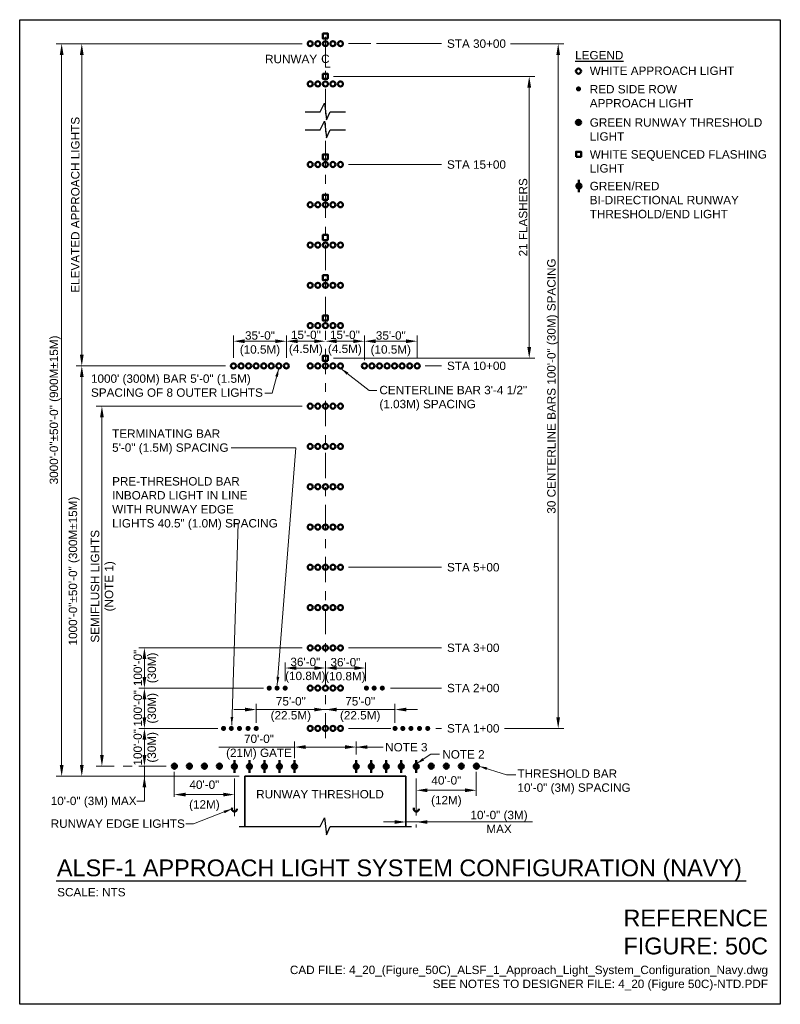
# Model space of a CAD drawing. Header units: inches. Extents: x 0 to 21.3, y 0 to 11.
# Tile 1 of 2: x 0 to 8.5, y 0 to 11. Entities that reach past the tile are written whole.
import ezdxf
from ezdxf.enums import TextEntityAlignment as Align

# ---------------------------------------------------------------- set-up
doc = ezdxf.new("R2010")
doc.units = ezdxf.units.IN
doc.header["$LTSCALE"] = 0.375
doc.header["$MEASUREMENT"] = 0
doc.header["$PDMODE"] = 3
doc.header["$PDSIZE"] = 2
doc.linetypes.add('CENTER2', pattern=[1.125, 0.75, -0.125, 0.125, -0.125])
doc.linetypes.add('HIDDEN', pattern=[0.375, 0.25, -0.125])
doc.layers.get('0').update_dxf_attribs({"linetype": 'CONTINUOUS', "lineweight": 35})
doc.layers.get('DEFPOINTS').update_dxf_attribs({"linetype": 'CONTINUOUS', "lineweight": 35})
for name, color, linetype, lineweight in [('C-RUNW-THRS', 6, 'CONTINUOUS', 35), ('E-AFLD-LITE-APPR', 203, 'CONTINUOUS', 50), ('E-AFLD-LITE-RUNW', 203, 'CONTINUOUS', 50), ('G-ANNO-DIMS', 7, 'CONTINUOUS', 0), ('G-ANNO-RDME', 5, 'CONTINUOUS', 18)]:
    doc.layers.add(name, color=color, linetype=linetype, lineweight=lineweight)
for name, color, linetype in [('G-ANNO-SYMB', 6, 'CONTINUOUS'), ('G-ANNO-TEXT', 7, 'CONTINUOUS'), ('G-ANNO-TEXT @ 1', 7, 'CONTINUOUS'), ('G-ANNO-TTLB', 7, 'CONTINUOUS')]:
    doc.layers.add(name, color=color, linetype=linetype)
doc.styles.add('00-E-TITLE-1_1', font='arial.ttf', dxfattribs={"height": 0.1875})
doc.styles.add('01-E-BLDG-1_1', font='arial.ttf', dxfattribs={"height": 0.09375})
doc.styles.add('Arial', font='arial.ttf')
doc.dimstyles.new('01-E-BLDG-1_1', dxfattribs={"dimtxt": 0.09375, "dimasz": 0.125, "dimexe": 0.0625, "dimexo": 0.0625, "dimgap": 0.0625, "dimtad": 1, "dimdec": 4, "dimzin": 3, "dimdsep": 46, "dimlunit": 4, "dimtxsty": '01-E-BLDG-1_1', "dimcen": 0.0625, "dimclrd": 1, "dimclre": 1, "dimclrt": 256, "dimazin": 0, "dimtfac": 1, "dimtdec": 4, "dimtmove": 1, "dimatfit": 3, "dimfxl": 1, "dimfrac": 2, "dimtolj": 1, "dimtzin": 3, "dimlwd": 0, "dimlwe": 0, "dimarcsym": 0})

# ---------------------------------------------------------------- blocks, each defined once
blk = doc.blocks.new('DSGN')
for p, q in [((-0.044, -0.044), (0.044, 0.044)), ((-0.044, 0.044), (0.044, -0.044))]:
    blk.add_line(p, q)
blk.add_circle((0, 0), 0.0625)
blk = doc.blocks.new('DSOTHER')
at = {"linetype": 'HIDDEN'}
blk.add_circle((0, 0), 0.0625, dxfattribs=at)
blk = doc.blocks.new('DSWT')
blk.add_circle((0, 0), 0.0625)
blk = doc.blocks.new('DSFLSH')
blk.add_lwpolyline([(-0.0625, -0.0625), (-0.0625, 0.0625), (0.0625, 0.0625), (0.0625, -0.0625)], close=True)
blk = doc.blocks.new('*X5')
at = {"color": 0}
for p, q in [((-0.06, -0.018), (-0.06, 0.018)), ((-0.057, -0.026), (-0.057, 0.026)), ((-0.054, -0.031), (-0.054, 0.031)), ((-0.051, -0.036), (-0.051, 0.036)), ((-0.048, -0.04), (-0.048, 0.04)), ((-0.045, -0.043), (-0.045, 0.043)), ((-0.042, -0.046), (-0.042, 0.046)), ((-0.039, -0.049), (-0.039, 0.049)), ((-0.036, -0.051), (-0.036, 0.051)), ((-0.033, -0.053), (-0.033, 0.053)), ((-0.03, -0.055), (-0.03, 0.055)), ((-0.027, -0.056), (-0.027, 0.056)), ((-0.024, -0.058), (-0.024, 0.058)), ((-0.021, -0.059), (-0.021, 0.059)), ((-0.018, -0.06), (-0.018, 0.06)), ((-0.015, -0.061), (-0.015, 0.061)), ((-0.012, -0.061), (-0.012, 0.061)), ((-0.009, -0.062), (-0.009, 0.062)), ((-0.006, -0.062), (-0.006, 0.062)), ((-0.003, -0.062), (-0.003, 0.062))]:
    blk.add_line(p, q, dxfattribs=at)
blk = doc.blocks.new('A$C282F6D7E')
for p, q in [((-0.042, 0.028), (0, 0.028)), ((0.028, 0.056), (0.028, 0)), ((0.028, 0.028), (0.048, 0.048)), ((0.028, 0.028), (0.048, 0.008)), ((0.056, 0.028), (0.098, 0.028))]:
    blk.add_line(p, q)
blk.add_circle((0.028, 0.028), 0.0281)
at = {"xscale": 0.45, "yscale": 0.45, "zscale": 0.45}
blk.add_blockref('*X5', (0.028, 0.028), dxfattribs=at)
blk = doc.blocks.new('*D20')
at = {"layer": 'DEFPOINTS', "color": 0, "transparency": 16777216}
for p in [(3.219, 10.732), (0.694, 7.132), (2.361, 7.132)]:
    blk.add_point(p, dxfattribs=at)
at = {"layer": 'G-ANNO-DIMS', "color": 1, "lineweight": 0, "transparency": 16777216}
for p, q in [((3.156, 10.732), (0.631, 10.732)), ((0.694, 10.607), (0.694, 7.257)), ((2.299, 7.132), (0.631, 7.132))]:
    blk.add_line(p, q, dxfattribs=at)
at = {"layer": 'G-ANNO-DIMS', "color": 1, "transparency": 16777216}
for points in [[(0.673, 10.607), (0.715, 10.607), (0.694, 10.732)], [(0.673, 7.257), (0.715, 7.257), (0.694, 7.132)]]:
    blk.add_solid(points, dxfattribs=at)
at = {"layer": 'G-ANNO-DIMS', "transparency": 16777216, "insert": (0.622, 8.932), "char_height": 0.09375, "attachment_point": 5, "rotation": 90, "style": '01-E-BLDG-1_1'}
blk.add_mtext('\\A1;ELEVATED APPROACH LIGHTS', dxfattribs=at)
blk = doc.blocks.new('*D12')
at = {"layer": 'DEFPOINTS', "color": 0, "transparency": 16777216}
for p in [(2.361, 7.132), (0.694, 2.548), (2.516, 2.548)]:
    blk.add_point(p, dxfattribs=at)
at = {"layer": 'G-ANNO-DIMS', "color": 1, "lineweight": 0, "transparency": 16777216}
for p, q in [((2.299, 7.132), (0.631, 7.132)), ((0.694, 7.007), (0.694, 2.673))]:
    blk.add_line(p, q, dxfattribs=at)
at = {"layer": 'G-ANNO-DIMS', "color": 1, "transparency": 16777216}
for points in [[(0.673, 7.007), (0.715, 7.007), (0.694, 7.132)], [(0.673, 2.673), (0.715, 2.673), (0.694, 2.548)]]:
    blk.add_solid(points, dxfattribs=at)
at = {"layer": 'G-ANNO-DIMS', "transparency": 16777216, "insert": (0.609, 4.84), "char_height": 0.09375, "attachment_point": 5, "rotation": 90, "style": '01-E-BLDG-1_1'}
blk.add_mtext('\\A1;1000\'-0"%%P50\'-0" (300M%%P15M)', dxfattribs=at)
blk = doc.blocks.new('*D13')
at = {"layer": 'DEFPOINTS', "color": 0, "transparency": 16777216}
for p in [(0.469, 10.732), (3.219, 10.732), (2.516, 2.548)]:
    blk.add_point(p, dxfattribs=at)
at = {"layer": 'G-ANNO-DIMS', "color": 1, "linetype": 'ByBlock', "lineweight": 0, "transparency": 16777216}
for p, q in [((3.156, 10.732), (0.406, 10.732)), ((2.453, 2.548), (0.406, 2.548))]:
    blk.add_line(p, q, dxfattribs=at)
at = {"layer": 'G-ANNO-DIMS', "color": 1, "lineweight": 0, "transparency": 16777216}
blk.add_line((0.469, 2.673), (0.469, 10.607), dxfattribs=at)
at = {"layer": 'G-ANNO-DIMS', "color": 1, "transparency": 16777216}
for points in [[(0.448, 10.607), (0.49, 10.607), (0.469, 10.732)], [(0.448, 2.673), (0.49, 2.673), (0.469, 2.548)]]:
    blk.add_solid(points, dxfattribs=at)
at = {"layer": 'G-ANNO-DIMS', "transparency": 16777216, "insert": (0.396, 6.64), "char_height": 0.09375, "attachment_point": 5, "rotation": 90, "style": '01-E-BLDG-1_1'}
blk.add_mtext('\\A1;3000\'-0"%%P50\'-0" (900M%%P15M)', dxfattribs=at)
blk = doc.blocks.new('*D14')
at = {"layer": 'DEFPOINTS', "color": 0, "transparency": 16777216}
for p in [(0.919, 6.682), (3.219, 6.682), (1.7, 2.66)]:
    blk.add_point(p, dxfattribs=at)
at = {"layer": 'G-ANNO-DIMS', "color": 1, "linetype": 'ByBlock', "lineweight": 0, "transparency": 16777216}
blk.add_line((3.156, 6.682), (0.856, 6.682), dxfattribs=at)
at = {"layer": 'G-ANNO-DIMS', "color": 1, "lineweight": 0, "transparency": 16777216}
blk.add_line((0.919, 2.785), (0.919, 6.557), dxfattribs=at)
at = {"layer": 'G-ANNO-DIMS', "color": 1, "linetype": 'CENTER2', "lineweight": 0, "transparency": 16777216}
blk.add_line((1.638, 2.66), (0.856, 2.66), dxfattribs=at)
at = {"layer": 'G-ANNO-DIMS', "color": 1, "transparency": 16777216}
for points in [[(0.898, 6.557), (0.94, 6.557), (0.919, 6.682)], [(0.898, 2.785), (0.94, 2.785), (0.919, 2.66)]]:
    blk.add_solid(points, dxfattribs=at)
at = {"layer": 'G-ANNO-DIMS', "transparency": 16777216, "insert": (0.934, 4.67), "char_height": 0.09375, "attachment_point": 5, "rotation": 90, "style": '01-E-BLDG-1_1'}
blk.add_mtext('\\A1;SEMIFLUSH LIGHTS\\P(NOTE 1)', dxfattribs=at)
blk = doc.blocks.new('*D15')
at = {"layer": 'DEFPOINTS', "color": 0, "transparency": 16777216}
for p in [(2.967, 3.757), (2.967, 3.546), (3.416, 3.56)]:
    blk.add_point(p, dxfattribs=at)
at = {"layer": 'G-ANNO-DIMS', "color": 1, "lineweight": 0, "transparency": 16777216}
for p, q in [((2.967, 3.609), (2.967, 3.819)), ((3.291, 3.757), (3.092, 3.757))]:
    blk.add_line(p, q, dxfattribs=at)
at = {"layer": 'G-ANNO-DIMS', "color": 1, "transparency": 16777216}
for points in [[(3.092, 3.778), (3.092, 3.736), (2.967, 3.757)], [(3.291, 3.778), (3.291, 3.736), (3.416, 3.757)]]:
    blk.add_solid(points, dxfattribs=at)
at = {"layer": 'G-ANNO-DIMS', "transparency": 16777216, "insert": (3.192, 3.733), "char_height": 0.0938, "attachment_point": 5, "style": '01-E-BLDG-1_1'}
blk.add_mtext('\\A1;36\'-0"\\P(10.8M)', dxfattribs=at)
blk = doc.blocks.new('*D16')
at = {"layer": 'DEFPOINTS', "color": 0, "transparency": 16777216}
for p in [(2.643, 3.293), (2.643, 3.082), (3.416, 3.11)]:
    blk.add_point(p, dxfattribs=at)
at = {"layer": 'G-ANNO-DIMS', "color": 1, "lineweight": 0, "transparency": 16777216}
for p, q in [((2.643, 3.145), (2.643, 3.355)), ((2.518, 3.293), (2.393, 3.293)), ((3.416, 3.293), (2.643, 3.293)), ((3.541, 3.293), (3.666, 3.293))]:
    blk.add_line(p, q, dxfattribs=at)
at = {"layer": 'G-ANNO-DIMS', "color": 1, "transparency": 16777216}
for points in [[(2.518, 3.314), (2.518, 3.272), (2.643, 3.293)], [(3.541, 3.314), (3.541, 3.272), (3.416, 3.293)]]:
    blk.add_solid(points, dxfattribs=at)
at = {"layer": 'G-ANNO-DIMS', "transparency": 16777216, "insert": (3.03, 3.293), "char_height": 0.0938, "attachment_point": 5, "style": '01-E-BLDG-1_1'}
blk.add_mtext('\\A1;75\'-0"\\P(22.5M)', dxfattribs=at)
blk = doc.blocks.new('*D17')
at = {"layer": 'DEFPOINTS', "color": 0, "transparency": 16777216}
for p in [(3.416, 3.293), (3.416, 3.11), (4.194, 3.082)]:
    blk.add_point(p, dxfattribs=at)
at = {"layer": 'G-ANNO-DIMS', "color": 1, "lineweight": 0, "transparency": 16777216}
for p, q in [((4.194, 3.145), (4.194, 3.355)), ((3.291, 3.293), (3.166, 3.293)), ((4.194, 3.293), (3.416, 3.293)), ((4.319, 3.293), (4.444, 3.293))]:
    blk.add_line(p, q, dxfattribs=at)
at = {"layer": 'G-ANNO-DIMS', "color": 1, "transparency": 16777216}
for points in [[(3.291, 3.314), (3.291, 3.272), (3.416, 3.293)], [(4.319, 3.314), (4.319, 3.272), (4.194, 3.293)]]:
    blk.add_solid(points, dxfattribs=at)
at = {"layer": 'G-ANNO-DIMS', "transparency": 16777216, "insert": (3.805, 3.293), "char_height": 0.0938, "attachment_point": 5, "style": '01-E-BLDG-1_1'}
blk.add_mtext('\\A1;75\'-0"\\P(22.5M)', dxfattribs=at)
blk = doc.blocks.new('*D18')
at = {"layer": 'DEFPOINTS', "color": 0, "transparency": 16777216}
for p in [(1.394, 2.66), (1.7, 2.66), (2.516, 2.548)]:
    blk.add_point(p, dxfattribs=at)
at = {"layer": 'G-ANNO-DIMS', "color": 1, "lineweight": 0, "transparency": 16777216}
for p, q in [((1.394, 2.785), (1.394, 2.91)), ((1.638, 2.66), (1.331, 2.66)), ((1.394, 2.548), (1.394, 2.66)), ((2.453, 2.548), (1.331, 2.548)), ((1.394, 2.423), (1.394, 2.298))]:
    blk.add_line(p, q, dxfattribs=at)
at = {"layer": 'G-ANNO-DIMS', "color": 1, "transparency": 16777216}
for points in [[(1.373, 2.785), (1.415, 2.785), (1.394, 2.66)], [(1.373, 2.423), (1.415, 2.423), (1.394, 2.548)]]:
    blk.add_solid(points, dxfattribs=at)
blk = doc.blocks.new('*D19')
at = {"layer": 'DEFPOINTS', "color": 0, "transparency": 16777216}
for p in [(5.486, 10.732), (6.018, 10.732), (5.419, 3.082)]:
    blk.add_point(p, dxfattribs=at)
at = {"layer": 'G-ANNO-DIMS', "color": 1, "lineweight": 0, "transparency": 16777216}
for p, q in [((5.486, 10.732), (6.08, 10.732)), ((6.018, 3.207), (6.018, 10.607)), ((5.419, 3.082), (6.08, 3.082))]:
    blk.add_line(p, q, dxfattribs=at)
at = {"layer": 'G-ANNO-DIMS', "color": 1, "transparency": 16777216}
for points in [[(5.997, 10.607), (6.038, 10.607), (6.018, 10.732)], [(5.997, 3.207), (6.038, 3.207), (6.018, 3.082)]]:
    blk.add_solid(points, dxfattribs=at)
at = {"layer": 'G-ANNO-DIMS', "transparency": 16777216, "insert": (5.956, 6.907), "char_height": 0.09375, "attachment_point": 5, "rotation": 90, "style": '01-E-BLDG-1_1'}
blk.add_mtext('\\A1;30 CENTERLINE BARS 100\'-0" (30M) SPACING', dxfattribs=at)
blk = doc.blocks.new('*D10')
at = {"layer": 'DEFPOINTS', "color": 0, "transparency": 16777216}
for p in [(3.444, 10.367), (5.694, 10.367), (3.444, 7.217)]:
    blk.add_point(p, dxfattribs=at)
at = {"layer": 'G-ANNO-DIMS', "color": 1, "lineweight": 0, "transparency": 16777216}
for p, q in [((3.506, 10.367), (5.757, 10.367)), ((5.694, 7.342), (5.694, 10.242)), ((3.506, 7.217), (5.757, 7.217))]:
    blk.add_line(p, q, dxfattribs=at)
at = {"layer": 'G-ANNO-DIMS', "color": 1, "transparency": 16777216}
for points in [[(5.673, 10.242), (5.715, 10.242), (5.694, 10.367)], [(5.673, 7.342), (5.715, 7.342), (5.694, 7.217)]]:
    blk.add_solid(points, dxfattribs=at)
at = {"layer": 'G-ANNO-DIMS', "transparency": 16777216, "insert": (5.626, 8.792), "char_height": 0.09375, "attachment_point": 5, "rotation": 90, "style": '01-E-BLDG-1_1'}
blk.add_mtext('\\A1;21 FLASHERS', dxfattribs=at)
blk = doc.blocks.new('*D11')
at = {"layer": 'DEFPOINTS', "color": 0, "transparency": 16777216}
for p in [(3.071, 2.874), (3.071, 2.685), (3.761, 2.728)]:
    blk.add_point(p, dxfattribs=at)
at = {"layer": 'G-ANNO-DIMS', "color": 1, "lineweight": 0, "transparency": 16777216}
for p, q in [((3.071, 2.748), (3.071, 2.936)), ((3.636, 2.874), (3.196, 2.874)), ((3.761, 2.79), (3.761, 2.936))]:
    blk.add_line(p, q, dxfattribs=at)
at = {"layer": 'G-ANNO-DIMS', "color": 1, "transparency": 16777216}
for points in [[(3.196, 2.895), (3.196, 2.853), (3.071, 2.874)], [(3.636, 2.895), (3.636, 2.853), (3.761, 2.874)]]:
    blk.add_solid(points, dxfattribs=at)
at = {"layer": 'G-ANNO-DIMS', "transparency": 16777216, "insert": (2.674, 2.874), "char_height": 0.0938, "attachment_point": 5, "style": '01-E-BLDG-1_1'}
blk.add_mtext('\\A1;70\'-0"\\P(21M) GATE', dxfattribs=at)
blk = doc.blocks.new('*D9')
at = {"layer": 'DEFPOINTS', "color": 0, "transparency": 16777216}
for p in [(3.865, 3.757), (3.416, 3.56), (3.865, 3.546)]:
    blk.add_point(p, dxfattribs=at)
at = {"layer": 'G-ANNO-DIMS', "color": 1, "lineweight": 0, "transparency": 16777216}
for p, q in [((3.541, 3.757), (3.74, 3.757)), ((3.865, 3.609), (3.865, 3.819))]:
    blk.add_line(p, q, dxfattribs=at)
at = {"layer": 'G-ANNO-DIMS', "color": 1, "transparency": 16777216}
for points in [[(3.541, 3.778), (3.541, 3.736), (3.416, 3.757)], [(3.74, 3.778), (3.74, 3.736), (3.865, 3.757)]]:
    blk.add_solid(points, dxfattribs=at)
at = {"layer": 'G-ANNO-DIMS', "transparency": 16777216, "insert": (3.64, 3.73), "char_height": 0.0938, "attachment_point": 5, "style": '01-E-BLDG-1_1'}
blk.add_mtext('\\A1;36\'-0"\\P(10.8M)', dxfattribs=at)
blk = doc.blocks.new('CNTLIN')
at = {"color": 0, "linetype": 'Continuous', "style": 'Arial'}
for s, p in [('C', (0, 0)), ('L', (0.022, -0.052))]:
    blk.add_text(s, height=0.0938, dxfattribs=at).set_placement(p, align=Align.MIDDLE_CENTER)
blk = doc.blocks.new('BREAK')
at = {"color": 0, "linetype": 'Continuous', "flags": 128}
blk.add_lwpolyline([(0, 0), (0.046625, 0.097375), (0.069125, -0.090125), (0.112375, 0)], dxfattribs=at)
blk = doc.blocks.new('*D21')
at = {"layer": 'DEFPOINTS', "color": 0, "transparency": 16777216}
for p in [(5.103, 2.66), (4.432, 2.587), (4.432, 2.391)]:
    blk.add_point(p, dxfattribs=at)
at = {"layer": 'G-ANNO-DIMS', "color": 1, "linetype": 'CENTER2', "lineweight": 0, "transparency": 16777216}
for p, q in [((5.103, 2.598), (5.103, 2.328)), ((4.432, 2.524), (4.432, 2.328))]:
    blk.add_line(p, q, dxfattribs=at)
at = {"layer": 'G-ANNO-DIMS', "color": 1, "lineweight": 0, "transparency": 16777216}
blk.add_line((4.978, 2.391), (4.557, 2.391), dxfattribs=at)
at = {"layer": 'G-ANNO-DIMS', "color": 1, "transparency": 16777216}
for points in [[(4.557, 2.412), (4.557, 2.37), (4.432, 2.391)], [(4.978, 2.412), (4.978, 2.37), (5.103, 2.391)]]:
    blk.add_solid(points, dxfattribs=at)
at = {"layer": 'G-ANNO-DIMS', "transparency": 16777216, "char_height": 0.0938, "attachment_point": 5, "style": '01-E-BLDG-1_1'}
for s, insert in [('\\A1;40\'-0"', (4.768, 2.501)), ('\\A1;(12M)', (4.768, 2.267))]:
    blk.add_mtext(s, dxfattribs=dict(at, insert=insert))
blk = doc.blocks.new('*D22')
at = {"layer": 'DEFPOINTS', "color": 0, "transparency": 16777216}
for p in [(4.432, 2.453), (4.316, 2.037), (4.316, 1.985)]:
    blk.add_point(p, dxfattribs=at)
at = {"layer": 'G-ANNO-DIMS', "color": 1, "linetype": 'CENTER2', "lineweight": 0, "transparency": 16777216}
blk.add_line((4.432, 2.391), (4.432, 1.974), dxfattribs=at)
at = {"layer": 'G-ANNO-DIMS', "color": 1, "lineweight": 0, "transparency": 16777216}
for p, q in [((4.191, 2.037), (4.066, 2.037)), ((4.432, 2.037), (4.316, 2.037)), ((4.432, 2.037), (4.316, 2.037)), ((5.73, 2.037), (4.432, 2.037)), ((4.557, 2.037), (4.682, 2.037))]:
    blk.add_line(p, q, dxfattribs=at)
at = {"layer": 'G-ANNO-DIMS', "color": 1, "transparency": 16777216}
for points in [[(4.191, 2.057), (4.191, 2.016), (4.316, 2.037)], [(4.557, 2.057), (4.557, 2.016), (4.432, 2.037)]]:
    blk.add_solid(points, dxfattribs=at)
at = {"layer": 'G-ANNO-DIMS', "transparency": 16777216, "insert": (5.357, 2.037), "char_height": 0.09375, "attachment_point": 5, "style": '01-E-BLDG-1_1'}
blk.add_mtext('\\A1;10\'-0" (3M)\\PMAX', dxfattribs=at)
blk = doc.blocks.new('*D23')
at = {"layer": 'DEFPOINTS', "color": 0, "transparency": 16777216}
for p in [(1.728, 2.66), (2.4, 2.587), (1.728, 2.343)]:
    blk.add_point(p, dxfattribs=at)
at = {"layer": 'G-ANNO-DIMS', "color": 1, "linetype": 'CENTER2', "lineweight": 0, "transparency": 16777216}
for p, q in [((1.728, 2.598), (1.728, 2.28)), ((2.4, 2.524), (2.4, 2.28))]:
    blk.add_line(p, q, dxfattribs=at)
at = {"layer": 'G-ANNO-DIMS', "color": 1, "lineweight": 0, "transparency": 16777216}
blk.add_line((2.275, 2.343), (1.853, 2.343), dxfattribs=at)
at = {"layer": 'G-ANNO-DIMS', "color": 1, "transparency": 16777216}
for points in [[(1.853, 2.364), (1.853, 2.322), (1.728, 2.343)], [(2.275, 2.364), (2.275, 2.322), (2.4, 2.343)]]:
    blk.add_solid(points, dxfattribs=at)
at = {"layer": 'G-ANNO-DIMS', "transparency": 16777216, "char_height": 0.0938, "attachment_point": 5, "style": '01-E-BLDG-1_1'}
for s, insert in [('\\A1;40\'-0"', (2.064, 2.453)), ('\\A1;(12M)', (2.064, 2.219))]:
    blk.add_mtext(s, dxfattribs=dict(at, insert=insert))
blk = doc.blocks.new('*D25')
at = {"layer": 'DEFPOINTS', "color": 0, "transparency": 16777216}
for p in [(1.394, 3.082), (2.278, 3.082), (1.7, 2.66)]:
    blk.add_point(p, dxfattribs=at)
at = {"layer": 'G-ANNO-DIMS', "color": 1, "lineweight": 0, "transparency": 16777216}
for p, q in [((2.216, 3.082), (1.331, 3.082)), ((1.394, 2.785), (1.394, 2.957))]:
    blk.add_line(p, q, dxfattribs=at)
at = {"layer": 'G-ANNO-DIMS', "color": 1, "transparency": 16777216}
for points in [[(1.373, 2.957), (1.415, 2.957), (1.394, 3.082)], [(1.373, 2.785), (1.415, 2.785), (1.394, 2.66)]]:
    blk.add_solid(points, dxfattribs=at)
at = {"layer": 'G-ANNO-DIMS', "transparency": 16777216, "insert": (1.411, 2.871), "char_height": 0.09375, "attachment_point": 5, "rotation": 90, "style": '01-E-BLDG-1_1'}
blk.add_mtext('\\A1;100\'-0"\\P(30M)', dxfattribs=at)
blk = doc.blocks.new('*D26')
at = {"layer": 'DEFPOINTS', "color": 0, "transparency": 16777216}
for p in [(1.394, 3.532), (2.789, 3.532), (2.278, 3.082)]:
    blk.add_point(p, dxfattribs=at)
at = {"layer": 'G-ANNO-DIMS', "color": 1, "lineweight": 0, "transparency": 16777216}
for p, q in [((2.726, 3.532), (1.331, 3.532)), ((1.394, 3.207), (1.394, 3.407))]:
    blk.add_line(p, q, dxfattribs=at)
at = {"layer": 'G-ANNO-DIMS', "color": 1, "transparency": 16777216}
for points in [[(1.373, 3.407), (1.415, 3.407), (1.394, 3.532)], [(1.373, 3.207), (1.415, 3.207), (1.394, 3.082)]]:
    blk.add_solid(points, dxfattribs=at)
at = {"layer": 'G-ANNO-DIMS', "transparency": 16777216, "insert": (1.412, 3.307), "char_height": 0.09375, "attachment_point": 5, "rotation": 90, "style": '01-E-BLDG-1_1'}
blk.add_mtext('\\A1;100\'-0"\\P(30M)', dxfattribs=at)
blk = doc.blocks.new('*D27')
at = {"layer": 'DEFPOINTS', "color": 0, "transparency": 16777216}
for p in [(1.394, 3.982), (3.219, 3.982), (2.789, 3.532)]:
    blk.add_point(p, dxfattribs=at)
at = {"layer": 'G-ANNO-DIMS', "color": 1, "lineweight": 0, "transparency": 16777216}
for p, q in [((3.156, 3.982), (1.331, 3.982)), ((1.394, 3.657), (1.394, 3.857))]:
    blk.add_line(p, q, dxfattribs=at)
at = {"layer": 'G-ANNO-DIMS', "color": 1, "transparency": 16777216}
for points in [[(1.373, 3.857), (1.415, 3.857), (1.394, 3.982)], [(1.373, 3.657), (1.415, 3.657), (1.394, 3.532)]]:
    blk.add_solid(points, dxfattribs=at)
at = {"layer": 'G-ANNO-DIMS', "transparency": 16777216, "insert": (1.412, 3.758), "char_height": 0.09375, "attachment_point": 5, "rotation": 90, "style": '01-E-BLDG-1_1'}
blk.add_mtext('\\A1;100\'-0"\\P(30M)', dxfattribs=at)
blk = doc.blocks.new('*D28')
at = {"layer": 'DEFPOINTS', "color": 0, "transparency": 16777216}
for p in [(2.98, 7.408), (2.389, 7.16), (2.98, 7.16)]:
    blk.add_point(p, dxfattribs=at)
at = {"layer": 'G-ANNO-DIMS', "color": 1, "lineweight": 0, "transparency": 16777216}
for p, q in [((2.389, 7.223), (2.389, 7.47)), ((2.514, 7.408), (2.855, 7.408)), ((2.98, 7.223), (2.98, 7.47))]:
    blk.add_line(p, q, dxfattribs=at)
at = {"layer": 'G-ANNO-DIMS', "color": 1, "transparency": 16777216}
for points in [[(2.514, 7.429), (2.514, 7.387), (2.389, 7.408)], [(2.855, 7.429), (2.855, 7.387), (2.98, 7.408)]]:
    blk.add_solid(points, dxfattribs=at)
at = {"layer": 'G-ANNO-DIMS', "transparency": 16777216, "insert": (2.685, 7.38), "char_height": 0.0938, "attachment_point": 5, "style": '01-E-BLDG-1_1'}
blk.add_mtext('\\A1;35\'-0"\\P(10.5M)', dxfattribs=at)
blk = doc.blocks.new('*D29')
at = {"layer": 'DEFPOINTS', "color": 0, "transparency": 16777216}
for p in [(3.416, 7.408), (2.98, 7.16), (3.416, 7.245)]:
    blk.add_point(p, dxfattribs=at)
at = {"layer": 'G-ANNO-DIMS', "color": 1, "lineweight": 0, "transparency": 16777216}
for p, q in [((2.98, 7.223), (2.98, 7.47)), ((3.105, 7.408), (3.291, 7.408))]:
    blk.add_line(p, q, dxfattribs=at)
at = {"layer": 'G-ANNO-DIMS', "color": 1, "transparency": 16777216}
for points in [[(3.105, 7.429), (3.105, 7.387), (2.98, 7.408)], [(3.291, 7.429), (3.291, 7.387), (3.416, 7.408)]]:
    blk.add_solid(points, dxfattribs=at)
at = {"layer": 'G-ANNO-DIMS', "transparency": 16777216, "insert": (3.198, 7.387), "char_height": 0.0938, "attachment_point": 5, "style": '01-E-BLDG-1_1'}
blk.add_mtext('\\A1;15\'-0"\\P(4.5M)', dxfattribs=at)
blk = doc.blocks.new('*D30')
at = {"layer": 'DEFPOINTS', "color": 0, "transparency": 16777216}
for p in [(3.852, 7.408), (3.416, 7.16), (3.852, 7.135)]:
    blk.add_point(p, dxfattribs=at)
at = {"layer": 'G-ANNO-DIMS', "color": 1, "lineweight": 0, "transparency": 16777216}
for p, q in [((3.541, 7.408), (3.727, 7.408)), ((3.852, 7.197), (3.852, 7.47))]:
    blk.add_line(p, q, dxfattribs=at)
at = {"layer": 'G-ANNO-DIMS', "color": 1, "transparency": 16777216}
for points in [[(3.541, 7.429), (3.541, 7.387), (3.416, 7.408)], [(3.727, 7.429), (3.727, 7.387), (3.852, 7.408)]]:
    blk.add_solid(points, dxfattribs=at)
at = {"layer": 'G-ANNO-DIMS', "transparency": 16777216, "insert": (3.634, 7.387), "char_height": 0.0938, "attachment_point": 5, "style": '01-E-BLDG-1_1'}
blk.add_mtext('\\A1;15\'-0"\\P(4.5M)', dxfattribs=at)
blk = doc.blocks.new('*D31')
at = {"layer": 'DEFPOINTS', "color": 0, "transparency": 16777216}
for p in [(4.442, 7.408), (3.852, 7.16), (4.442, 7.16)]:
    blk.add_point(p, dxfattribs=at)
at = {"layer": 'G-ANNO-DIMS', "color": 1, "lineweight": 0, "transparency": 16777216}
for p, q in [((3.852, 7.223), (3.852, 7.47)), ((3.977, 7.408), (4.317, 7.408)), ((4.442, 7.223), (4.442, 7.47))]:
    blk.add_line(p, q, dxfattribs=at)
at = {"layer": 'G-ANNO-DIMS', "color": 1, "transparency": 16777216}
for points in [[(3.977, 7.429), (3.977, 7.387), (3.852, 7.408)], [(4.317, 7.429), (4.317, 7.387), (4.442, 7.408)]]:
    blk.add_solid(points, dxfattribs=at)
at = {"layer": 'G-ANNO-DIMS', "transparency": 16777216, "insert": (4.147, 7.38), "char_height": 0.0938, "attachment_point": 5, "style": '01-E-BLDG-1_1'}
blk.add_mtext('\\A1;35\'-0"\\P(10.5M)', dxfattribs=at)

msp = doc.modelspace()

# ---------------------------------------------------------------- linework, layer by layer
at = {"layer": 'C-RUNW-THRS'}
for p, q in [((2.51584, 2.54781), (4.31584, 2.54781)), ((2.51584, 1.98531), (2.51584, 2.54781)), ((4.31584, 1.98531), (4.31584, 2.54781))]:
    msp.add_line(p, q, dxfattribs=at)
at = {"layer": 'E-AFLD-LITE-APPR'}
for p, q in [((6.22493, 9.83267), (6.26471, 9.87244)), ((6.22493, 9.87244), (6.26471, 9.83267))]:
    msp.add_line(p, q, dxfattribs=at)
msp.add_lwpolyline([(6.21808, 9.46924), (6.21808, 9.52549), (6.27433, 9.52549), (6.27433, 9.46924)], close=True, dxfattribs=at)
for centre in [(6.24482, 10.42507), (6.24482, 9.85255)]:
    msp.add_circle(centre, 0.02813, dxfattribs=at)
at = {"layer": 'E-AFLD-LITE-RUNW', "const_width": 0.02813}
for points in [[(6.24482, 10.21241, 1), (6.24482, 10.24054, 1)], [(2.78894, 3.51835, 1), (2.78894, 3.54648, 1)], [(2.87566, 3.51835, 1), (2.87566, 3.54648, 1)], [(2.96694, 3.51835, 1), (2.96694, 3.54648, 1)], [(3.87451, 3.51835, 1), (3.87451, 3.54648, 1)], [(3.96123, 3.51835, 1), (3.96123, 3.54648, 1)], [(4.05251, 3.51835, 1), (4.05251, 3.54648, 1)], [(2.27823, 3.06812, 1), (2.27823, 3.09625, 1)], [(2.36494, 3.06812, 1), (2.36494, 3.09625, 1)], [(2.45623, 3.06812, 1), (2.45623, 3.09625, 1)], [(2.55207, 3.06812, 1), (2.55207, 3.09625, 1)], [(2.64335, 3.06812, 1), (2.64335, 3.09625, 1)], [(4.19445, 3.06812, 1), (4.19445, 3.09625, 1)], [(4.28117, 3.06812, 1), (4.28117, 3.09625, 1)], [(4.37245, 3.06812, 1), (4.37245, 3.09625, 1)], [(4.4683, 3.06812, 1), (4.4683, 3.09625, 1)], [(4.55958, 3.06812, 1), (4.55958, 3.09625, 1)]]:
    msp.add_lwpolyline(points, format="xyb", close=True, dxfattribs=at)
at = {"layer": 'G-ANNO-DIMS', "linetype": 'CENTER2'}
msp.add_line((3.41584, 2.9723), (3.41584, 10.86506), dxfattribs=at)
at = {"layer": 'G-ANNO-DIMS', "color": 1}
for p, q in [((3.67521, 10.73218), (3.92521, 10.73218)), ((3.67521, 3.08218), (4.14762, 3.08218)), ((3.07092, 2.87369), (2.22689, 2.87369)), ((2.39963, 2.28038), (2.39963, 2.10257))]:
    msp.add_line(p, q, dxfattribs=at)
at = {"layer": 'G-ANNO-DIMS'}
for p, q in [((3.98771, 10.73218), (4.71263, 10.73218)), ((3.67521, 9.38097), (4.71263, 9.38097)), ((4.53303, 7.13218), (4.71263, 7.13218)), ((3.67521, 4.88218), (4.71263, 4.88218)), ((3.67521, 3.98218), (4.71263, 3.98218)), ((4.14314, 3.53242), (4.71263, 3.53242)), ((4.6502, 3.08218), (4.71263, 3.08218))]:
    msp.add_line(p, q, dxfattribs=at)
at = {"layer": 'G-ANNO-SYMB'}
for p, q in [((3.19084, 9.97159), (3.35796, 9.97159)), ((3.47034, 9.97159), (3.64084, 9.97159)), ((3.19084, 9.76987), (3.35796, 9.76987)), ((3.47034, 9.76987), (3.64084, 9.76987)), ((2.45334, 1.98531), (3.35796, 1.98531)), ((3.47034, 1.98531), (4.37834, 1.98531))]:
    msp.add_line(p, q, dxfattribs=at)
at = {"layer": 'G-ANNO-TEXT', "linetype": 'Continuous', "lineweight": 30}
msp.add_line((0.40648, 1.37869), (8.11877, 1.37869), dxfattribs=at)
at = {"layer": 'G-ANNO-TTLB'}
msp.add_lwpolyline([(0, 11), (8.5, 11), (8.5, 0), (0, 0)], close=True, dxfattribs=at)

# ---------------------------------------------------------------- block references
at = {"layer": 'E-AFLD-LITE-APPR', "yscale": 0.45, "zscale": 0.45}
for name, p, xscale, rotation in [('DSWT', (3.24709, 10.73218), 0.45, 90), ('DSWT', (3.33146, 10.73218), 0.45, 90), ('DSWT', (3.41584, 10.73218), 0.45, 90), ('DSWT', (3.50021, 10.73218), 0.45, 90), ('DSWT', (3.58459, 10.73218), 0.45, 90), ('DSWT', (3.24709, 10.28218), 0.45, 90), ('DSWT', (3.33146, 10.28218), 0.45, 90), ('DSWT', (3.41584, 10.28218), 0.45, 90), ('DSWT', (3.50021, 10.28218), 0.45, 90), ('DSWT', (3.58459, 10.28218), 0.45, 90), ('DSWT', (3.24709, 9.38218), 0.45, 90), ('DSWT', (3.33146, 9.38218), 0.45, 90), ('DSWT', (3.41584, 9.38218), 0.45, 90), ('DSWT', (3.50021, 9.38218), 0.45, 90), ('DSWT', (3.58459, 9.38218), 0.45, 90), ('DSWT', (3.24709, 8.93218), 0.45, 90), ('DSWT', (3.33146, 8.93218), 0.45, 90), ('DSWT', (3.41584, 8.93218), 0.45, 90), ('DSWT', (3.50021, 8.93218), 0.45, 90), ('DSWT', (3.58459, 8.93218), 0.45, 90), ('DSWT', (3.24709, 8.48218), 0.45, 90), ('DSWT', (3.33146, 8.48218), 0.45, 90), ('DSWT', (3.41584, 8.48218), 0.45, 90), ('DSWT', (3.50021, 8.48218), 0.45, 90), ('DSWT', (3.58459, 8.48218), 0.45, 90), ('DSWT', (3.24709, 8.03218), 0.45, 90), ('DSWT', (3.33146, 8.03218), 0.45, 90), ('DSWT', (3.41584, 8.03218), 0.45, 90), ('DSWT', (3.50021, 8.03218), 0.45, 90), ('DSWT', (3.58459, 8.03218), 0.45, 90), ('DSWT', (3.24709, 7.58218), 0.45, 90), ('DSWT', (3.33146, 7.58218), 0.45, 90), ('DSWT', (3.41584, 7.58218), 0.45, 90), ('DSWT', (3.50021, 7.58218), 0.45, 90), ('DSWT', (3.58459, 7.58218), 0.45, 90), ('DSWT', (2.38928, 7.13218), 0.45, 90), ('DSWT', (2.47365, 7.13218), 0.45, 90), ('DSWT', (2.55803, 7.13218), 0.45, 90), ('DSWT', (2.6424, 7.13218), 0.45, 90), ('DSWT', (2.72678, 7.13218), 0.45, 90), ('DSWT', (2.81115, 7.13218), 0.45, 90), ('DSWT', (2.89553, 7.13218), 0.45, 90), ('DSWT', (2.9799, 7.13218), 0.45, 90), ('DSWT', (3.24709, 7.13218), 0.45, 90), ('DSWT', (3.33146, 7.13218), 0.45, 90), ('DSFLSH', (3.41584, 7.21656), 0.45, 90), ('DSWT', (3.41584, 7.13218), 0.45, 90), ('DSWT', (3.50021, 7.13218), 0.45, 90), ('DSWT', (3.58459, 7.13218), 0.45, 90), ('DSWT', (3.85178, 7.13218), -0.45, 270), ('DSWT', (3.93615, 7.13218), -0.45, 270), ('DSWT', (4.02053, 7.13218), -0.45, 270), ('DSWT', (4.1049, 7.13218), -0.45, 270), ('DSWT', (4.18928, 7.13218), -0.45, 270), ('DSWT', (4.27365, 7.13218), -0.45, 270), ('DSWT', (4.35803, 7.13218), -0.45, 270), ('DSWT', (4.4424, 7.13218), -0.45, 270), ('DSWT', (3.24709, 6.68218), 0.45, 90), ('DSWT', (3.33146, 6.68218), 0.45, 90), ('DSWT', (3.41584, 6.68218), 0.45, 90), ('DSWT', (3.50021, 6.68218), 0.45, 90), ('DSWT', (3.58459, 6.68218), 0.45, 90), ('DSWT', (3.24709, 6.23218), 0.45, 90), ('DSWT', (3.33146, 6.23218), 0.45, 90), ('DSWT', (3.41584, 6.23218), 0.45, 90), ('DSWT', (3.50021, 6.23218), 0.45, 90), ('DSWT', (3.58459, 6.23218), 0.45, 90), ('DSWT', (3.24709, 5.78218), 0.45, 90), ('DSWT', (3.33146, 5.78218), 0.45, 90), ('DSWT', (3.41584, 5.78218), 0.45, 90), ('DSWT', (3.50021, 5.78218), 0.45, 90), ('DSWT', (3.58459, 5.78218), 0.45, 90), ('DSWT', (3.24709, 5.33218), 0.45, 90), ('DSWT', (3.33146, 5.33218), 0.45, 90), ('DSWT', (3.41584, 5.33218), 0.45, 90), ('DSWT', (3.50021, 5.33218), 0.45, 90), ('DSWT', (3.58459, 5.33218), 0.45, 90), ('DSWT', (3.24709, 4.88218), 0.45, 90), ('DSWT', (3.33146, 4.88218), 0.45, 90), ('DSWT', (3.41584, 4.88218), 0.45, 90), ('DSWT', (3.50021, 4.88218), 0.45, 90), ('DSWT', (3.58459, 4.88218), 0.45, 90), ('DSWT', (3.24709, 4.43218), 0.45, 90), ('DSWT', (3.33146, 4.43218), 0.45, 90), ('DSWT', (3.41584, 4.43218), 0.45, 90), ('DSWT', (3.50021, 4.43218), 0.45, 90), ('DSWT', (3.58459, 4.43218), 0.45, 90), ('DSWT', (3.24709, 3.98218), 0.45, 90), ('DSWT', (3.33146, 3.98218), 0.45, 90), ('DSWT', (3.41584, 3.98218), 0.45, 90), ('DSWT', (3.50021, 3.98218), 0.45, 90), ('DSWT', (3.58459, 3.98218), 0.45, 90), ('DSWT', (3.24709, 3.53218), 0.45, 90), ('DSWT', (3.33146, 3.53218), 0.45, 90), ('DSWT', (3.41584, 3.53218), 0.45, 90), ('DSWT', (3.50021, 3.53218), 0.45, 90), ('DSWT', (3.58459, 3.53218), 0.45, 90), ('DSWT', (3.24709, 3.08218), 0.45, 90), ('DSWT', (3.33146, 3.08218), 0.45, 90), ('DSWT', (3.41584, 3.08218), 0.45, 90), ('DSWT', (3.50021, 3.08218), 0.45, 90), ('DSWT', (3.58459, 3.08218), 0.45, 90), ('DSOTHER', (4.43205, 2.18218), 0.45, 90)]:
    msp.add_blockref(name, p, dxfattribs=dict(at, xscale=xscale, rotation=rotation))
at = {"layer": 'E-AFLD-LITE-APPR', "rotation": 90}
for p in [(6.27755, 9.11436), (2.42775, 2.62918), (2.59557, 2.62918), (2.7634, 2.62918), (2.93122, 2.62918), (3.09904, 2.62918)]:
    msp.add_blockref('A$C282F6D7E', p, dxfattribs=at)
at = {"layer": 'E-AFLD-LITE-APPR', "xscale": -1, "rotation": 270}
for p in [(3.73264, 2.62918), (3.90046, 2.62918), (4.06828, 2.62918), (4.2361, 2.62918), (4.40393, 2.62918)]:
    msp.add_blockref('A$C282F6D7E', p, dxfattribs=at)
at = {"layer": 'E-AFLD-LITE-RUNW', "yscale": 0.45, "zscale": 0.45}
for name, p, xscale, rotation in [('DSFLSH', (3.41584, 10.81656), 0.45, 90), ('DSFLSH', (3.41584, 10.36656), 0.45, 90), ('DSFLSH', (3.41584, 9.46656), 0.45, 90), ('DSFLSH', (3.41584, 9.01656), 0.45, 90), ('DSFLSH', (3.41584, 8.56656), 0.45, 90), ('DSFLSH', (3.41584, 8.11656), 0.45, 90), ('DSFLSH', (3.41584, 7.66656), 0.45, 90), ('DSGN', (1.72834, 2.66031), -0.45, 270), ('DSGN', (1.89616, 2.66031), -0.45, 270), ('DSGN', (2.06398, 2.66031), -0.45, 270), ('DSGN', (2.23181, 2.66031), -0.45, 270), ('DSGN', (4.59987, 2.66031), 0.45, 90.00000000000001), ('DSGN', (4.7677, 2.66031), 0.45, 90.00000000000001), ('DSGN', (4.93552, 2.66031), 0.45, 90.00000000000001), ('DSGN', (5.10334, 2.66031), 0.45, 90.00000000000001), ('DSOTHER', (2.39963, 2.18218), 0.45, 90)]:
    msp.add_blockref(name, p, dxfattribs=dict(at, xscale=xscale, rotation=rotation))
at = {"layer": 'G-ANNO-SYMB'}
for p in [(3.35796, 9.97159), (3.35796, 9.76987), (3.35796, 1.98531)]:
    msp.add_blockref('BREAK', p, dxfattribs=at)
at = {"layer": 'G-ANNO-TEXT @ 1'}
msp.add_blockref('CNTLIN', (3.41584, 10.5631), dxfattribs=at)

# ---------------------------------------------------------------- texts
at = {"layer": 'G-ANNO-DIMS', "insert": (0.34679, 2.31959), "char_height": 0.09375, "width": 0.96329, "attachment_point": 1, "style": '01-E-BLDG-1_1'}
msp.add_mtext('10\'-0" (3M) MAX', dxfattribs=at)
at = {"layer": 'G-ANNO-RDME', "attachment_point": 9}
for s, insert, char_height, width, style in [('REFERENCE FIGURE: 50C', (8.36242, 0.55492), 0.1875, 1.6154928, '00-E-TITLE-1_1'), ('CAD FILE: 4_20_(Figure_50C)_ALSF_1_Approach_Light_System_Configuration_Navy.dwg\\PSEE NOTES TO DESIGNER FILE: 4_20 (Figure 50C)-NTD.PDF', (8.36242, 0.15318), 0.09375, 5.4372961, '01-E-BLDG-1_1')]:
    msp.add_mtext(s, dxfattribs=dict(at, insert=insert, char_height=char_height, width=width, style=style))
at = {"layer": 'G-ANNO-TEXT', "style": '01-E-BLDG-1_1'}
msp.add_text('%%ULEGEND', height=0.09375, dxfattribs=at).set_placement((6.20732, 10.55632))
at = {"layer": 'G-ANNO-TEXT', "style": '00-E-TITLE-1_1'}
msp.add_text('ALSF-1 APPROACH LIGHT SYSTEM CONFIGURATION (NAVY)', height=0.1875, dxfattribs=at).set_placement((0.4158, 1.37436), align=Align.BOTTOM_LEFT)
at = {"layer": 'G-ANNO-TEXT', "style": '01-E-BLDG-1_1'}
msp.add_text('SCALE: NTS', height=0.09375, dxfattribs=at).set_placement((0.41908, 1.29971), align=Align.TOP_LEFT)
at = {"layer": 'G-ANNO-TEXT', "char_height": 0.09375, "style": '01-E-BLDG-1_1'}
for s, insert, width, attachment_point in [('STA 30+00', (4.77513, 10.73218), 0.7185477, 4), ('RUNWAY', (3.03332, 10.56013), 1.2172485, 5), ('WHITE APPROACH LIGHT ', (6.37047, 10.47646), 1.6518162, 1), ('RED SIDE ROW APPROACH LIGHT', (6.37047, 10.27021), 1.7409164, 1), ('GREEN RUNWAY THRESHOLD LIGHT', (6.37047, 9.89848), 1.9437626, 1), ('WHITE SEQUENCED FLASHING LIGHT', (6.37047, 9.54223), 2.0014506, 1), ('STA 15+00', (4.77513, 9.38097), 0.7185477, 4), ('GREEN/RED BI-DIRECTIONAL RUNWAY THRESHOLD/END LIGHT', (6.37047, 9.18811), 1.8536661, 1), ('STA 10+00', (4.77513, 7.13218), 0.7185477, 4), ('1000\' (300M) BAR 5\'-0" (1.5M) SPACING OF 8 OUTER LIGHTS', (0.79662, 7.03725), 2.3808126, 1), ('CENTERLINE BAR 3\'-4 1/2" (1.03M) SPACING', (4.01963, 6.90923), 1.6607362, 1), ('TERMINATING BAR 5\'-0" (1.5M) SPACING', (1.03293, 6.42255), 1.4331717, 1), ('PRE-THRESHOLD BAR INBOARD LIGHT IN LINE WITH RUNWAY EDGE LIGHTS 40.5" (1.0M) SPACING', (1.03293, 5.8897), 1.8597141, 1), ('STA 5+00', (4.77513, 4.88218), 0.7185477, 4), ('STA 3+00', (4.77513, 3.98218), 0.7185477, 4), ('STA 2+00', (4.77513, 3.53242), 0.7185477, 4), ('STA 1+00', (4.77513, 3.08218), 0.7185477, 4), ('NOTE 3', (4.08424, 2.82415), 0.4897184, 7), ('NOTE 2', (4.72285, 2.83926), 0.7863893, 1), ('THRESHOLD BAR\\P10\'-0" (3M) SPACING', (5.56288, 2.62393), 1.5032695, 1), ('RUNWAY THRESHOLD', (3.35607, 2.34674), 1.994123, 5), ('RUNWAY EDGE LIGHTS', (0.34679, 2.06546), 1.5288626, 1)]:
    msp.add_mtext(s, dxfattribs=dict(at, insert=insert, width=width, attachment_point=attachment_point))

# ---------------------------------------------------------------- dimensions: what is measured, and where the dimension line sits
at = {"layer": 'G-ANNO-DIMS'}
for base, p1, p2, text, picture, middle in [((0.46888, 10.73218), (2.51584, 2.54781), (3.21896, 10.73218), '3000\'-0"%%P50\'-0" (900M%%P15M)', '*D13', (0.51959, 6.64)), ((0.69388, 7.13218), (3.21896, 10.73218), (2.36115, 7.13218), 'ELEVATED APPROACH LIGHTS', '*D20', (0.73347, 8.93218)), ((5.69414, 10.36656), (3.44396, 7.21656), (3.44396, 10.36656), '21 FLASHERS', '*D10', (5.737, 8.79156)), ((0.91888, 6.68218), (1.70021, 2.66031), (3.21896, 6.68218), 'SEMIFLUSH LIGHTS\\P(NOTE 1)', '*D14', (1.13687, 4.67015)), ((1.39388, 2.66031), (2.51584, 2.54781), (1.70021, 2.66031), ' ', '*D18', (1.39388, 2.35958))]:
    dim = msp.add_linear_dim(base=base, p1=p1, p2=p2, angle=90, text=text, dimstyle='01-E-BLDG-1_1', dxfattribs=at)
    dim.commit()
    dim.dimension.update_dxf_attribs({"geometry": picture, "text_midpoint": middle, "dimtype": 160})
for base, p1, p2, angle, text, override, picture, middle in [((6.01752, 10.73218), (5.41871, 3.08218), (5.4856, 10.73218), 90, '30 CENTERLINE BARS 100\'-0" (30M) SPACING', {"dimexo": 0}, '*D19', (6.07984, 6.90718)), ((0.69388, 2.54781), (2.36115, 7.13218), (2.51584, 2.54781), 90, '1000\'-0"%%P50\'-0" (300M%%P15M)', {"dimse2": 1}, '*D12', (0.73271, 4.84)), ((1.39388, 3.98218), (2.78894, 3.53242), (3.21896, 3.98218), 90, '100\'-0"\\X(30M)', {"dimse1": 1}, '*D27', (1.41238, 3.75753)), ((2.96694, 3.75674), (3.41584, 3.56031), (2.96694, 3.54648), 180, '36\'-0"\\P(10.8M)', {"dimse1": 1, "dimtmove": 2}, '*D15', (3.19184, 3.7327)), ((1.39388, 3.53242), (2.27823, 3.08218), (2.78894, 3.53242), 90, '100\'-0"\\X(30M)', {"dimse1": 1}, '*D26', (1.41238, 3.3073)), ((2.64335, 3.29294), (3.41584, 3.11031), (2.64335, 3.08218), 180, '75\'-0"\\P(22.5M)', {"dimse1": 1, "dimtmove": 2}, '*D16', (3.0296, 3.29294)), ((3.41584, 3.29294), (4.19445, 3.08218), (3.41584, 3.11031), 180, '75\'-0"\\P(22.5M)', {"dimse2": 1, "dimtmove": 2}, '*D17', (3.80515, 3.29294)), ((1.39388, 3.08218), (1.70021, 2.66031), (2.27823, 3.08218), 90, '100\'-0"\\X(30M)', {"dimse1": 1}, '*D25', (1.4106, 2.87125)), ((3.07092, 2.87369), (3.76076, 2.72762), (3.07092, 2.68543), 180, '70\'-0"\\P(21M) GATE', {"dimtmove": 2}, '*D11', (2.67381, 2.87369))]:
    dim = msp.add_linear_dim(base=base, p1=p1, p2=p2, angle=angle, text=text, dimstyle='01-E-BLDG-1_1', override=override, dxfattribs=at)
    dim.commit()
    dim.dimension.update_dxf_attribs({"geometry": picture, "text_midpoint": middle, "dimtype": 160})
for base, p1, p2, picture, middle in [((2.9799, 7.40789), (2.38928, 7.16031), (2.9799, 7.16031), '*D28', (2.68459, 7.37982)), ((4.4424, 7.40789), (3.85178, 7.16031), (4.4424, 7.16031), '*D31', (4.14709, 7.37982))]:
    dim = msp.add_linear_dim(base=base, p1=p1, p2=p2, text='35\'-0"\\X(10.5M)', dimstyle='01-E-BLDG-1_1', dxfattribs=at)
    dim.commit()
    dim.dimension.update_dxf_attribs({"geometry": picture, "text_midpoint": middle, "dimtype": 160})
for base, p1, p2, text, override, picture, middle in [((3.41584, 7.40789), (2.9799, 7.16031), (3.41584, 7.24468), '15\'-0"\\X(4.5M)', {"dimse2": 1}, '*D29', (3.19787, 7.38691)), ((3.85178, 7.40789), (3.41584, 7.16031), (3.85178, 7.13493), '15\'-0"\\X(4.5M)', {"dimse1": 1, "dimse2": 0}, '*D30', (3.63381, 7.38691)), ((3.86474, 3.75674), (3.41584, 3.56031), (3.86474, 3.54648), '36\'-0"\\P(10.8M)', {"dimse1": 1, "dimtmove": 2}, '*D9', (3.63984, 3.72993)), ((4.31584, 2.03651), (4.43205, 2.45328), (4.31584, 1.98531), '10\'-0" (3M)\\XMAX', {"dimse1": 0, "dimse2": 1}, '*D22', (5.35736, 1.85636))]:
    dim = msp.add_linear_dim(base=base, p1=p1, p2=p2, text=text, dimstyle='01-E-BLDG-1_1', override=override, dxfattribs=at)
    dim.commit()
    dim.dimension.update_dxf_attribs({"geometry": picture, "text_midpoint": middle, "dimtype": 160})
for base, p1, p2, picture, middle in [((1.72834, 2.34288), (2.39963, 2.587), (1.72834, 2.66031), '*D23', (2.06398, 2.34288)), ((4.43205, 2.39078), (5.10334, 2.66031), (4.43205, 2.587), '*D21', (4.7677, 2.39078))]:
    dim = msp.add_linear_dim(base=base, p1=p1, p2=p2, text='40\'-0"\\X(12M)', dimstyle='01-E-BLDG-1_1', dxfattribs=at)
    dim.commit()
    dim.dimension.update_dxf_attribs({"geometry": picture, "text_midpoint": middle})

# ---------------------------------------------------------------- leaders
msp.add_leader([(1.39388, 2.54781), (1.39388, 2.27025), (1.30925, 2.27025)], dimstyle='01-E-BLDG-1_1', override={"dimasz": 0.09375, "dimclrd": 1, "dimldrblk": 'None'}, dxfattribs=at)
at = {"layer": 'G-ANNO-TEXT'}
for points in [[(2.89553, 7.10406), (2.8228, 6.82943), (2.73817, 6.82943)], [(3.58842, 7.10432), (3.90606, 6.85697), (3.99069, 6.85697)], [(2.87899, 3.56479), (3.08648, 6.21803), (2.36237, 6.21803)], [(2.36897, 3.11743), (2.44287, 5.3703), (2.38759, 5.3703)], [(4.43178, 2.68543), (4.59413, 2.79291), (4.69165, 2.79291)], [(5.13146, 2.66031), (5.44184, 2.56509), (5.54292, 2.56509)], [(2.3715, 2.18218), (1.94063, 2.01596), (1.856, 2.01596)]]:
    msp.add_leader(points, dimstyle='01-E-BLDG-1_1', override={"dimasz": 0.09375, "dimclrd": 1}, dxfattribs=at)
msp.add_leader([(3.76076, 2.87369), (4.06045, 2.87369)], dimstyle='01-E-BLDG-1_1', dxfattribs=at)

doc.saveas('drawing.dxf')
